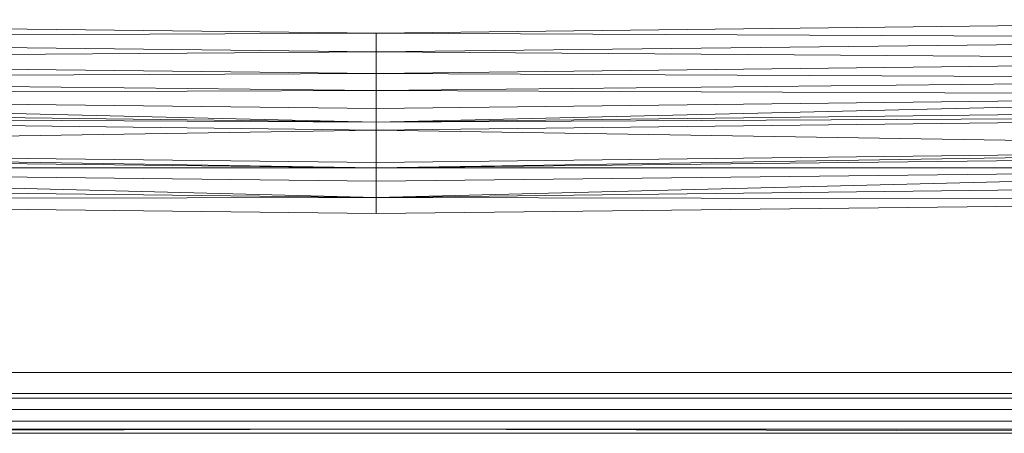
# Model space of a CAD drawing. Header units: metres. Extents: x 391.1 to 427.5, y 12.7 to 28.4.
# Tile 157 of 247: x 408.453 to 408.699, y 23.351 to 23.454. Entities that reach past the tile are written whole.
import ezdxf

# ---------------------------------------------------------------- set-up
doc = ezdxf.new("R2010")
doc.units = ezdxf.units.M
doc.layers.add('02_MOBILIARIO', color=7, linetype='Continuous', lineweight=18)
doc.layers.add('Mobiliario', color=7, linetype='Continuous', lineweight=18)

# ---------------------------------------------------------------- blocks, each defined once
blk = doc.blocks.new('Family - Plats de dutxa PS-1-153501-01_PCI_PS1')
at = {"layer": '02_MOBILIARIO', "color": 253, "true_color": 0xaaaaaa}
for p, q in [((0.12297, 0.10354), (0.41, 0.10017)), ((0.12297, 0.10354), (0.41, 0.10017)), ((0.69702, 0.10354), (0.41, 0.10017)), ((0.41, 0.10017), (0.69702, 0.10354)), ((0.12297, 0.09882), (0.41, 0.10017)), ((0.41, 0.10017), (0.12297, 0.09882)), ((0.12297, 0.09882), (0.41, 0.09545)), ((0.41, 0.09545), (0.12297, 0.09882)), ((0.41, 0.10017), (0.69702, 0.09882)), ((0.69702, 0.09882), (0.41, 0.10017)), ((0.41, 0.09545), (0.41, 0.10017)), ((0.41, 0.10017), (0.41, 0.09545)), ((0.69702, 0.09882), (0.41, 0.09545)), ((0.41, 0.09545), (0.69702, 0.09882)), ((0.12297, 0.09343), (0.41, 0.09545)), ((0.41, 0.09545), (0.12297, 0.09343)), ((0.41, 0.09545), (0.69702, 0.09343)), ((0.69702, 0.09343), (0.41, 0.09545)), ((0.41, 0.09006), (0.41, 0.09545)), ((0.41, 0.09545), (0.41, 0.09006)), ((0.12297, 0.09343), (0.41, 0.09006)), ((0.41, 0.09006), (0.12297, 0.09343)), ((0.69702, 0.09343), (0.41, 0.09006)), ((0.41, 0.09006), (0.69702, 0.09343)), ((0.12297, 0.08871), (0.41, 0.09006)), ((0.41, 0.09006), (0.12297, 0.08871)), ((0.12297, 0.08871), (0.41, 0.08582)), ((0.41, 0.08582), (0.12297, 0.08871)), ((0.41, 0.09006), (0.69702, 0.08871)), ((0.69702, 0.08871), (0.41, 0.09006)), ((0.41, 0.08582), (0.41, 0.09006)), ((0.41, 0.09006), (0.41, 0.08582)), ((0.69702, 0.08871), (0.41, 0.08582)), ((0.41, 0.08582), (0.69702, 0.08871)), ((0.12297, 0.08466), (0.41, 0.08582)), ((0.41, 0.08582), (0.12297, 0.08466)), ((0.12297, 0.08466), (0.41, 0.07792)), ((0.41, 0.08129), (0.12297, 0.08466)), ((0.41, 0.07792), (0.12297, 0.08466)), ((0.41, 0.08129), (0.12297, 0.08466)), ((0.41, 0.08582), (0.69702, 0.08466)), ((0.69702, 0.08466), (0.41, 0.08582)), ((0.41, 0.08129), (0.41, 0.08582)), ((0.41, 0.08582), (0.41, 0.08129)), ((0.69702, 0.08466), (0.41, 0.08129)), ((0.41, 0.08129), (0.69702, 0.08466)), ((0.69702, 0.08466), (0.41, 0.07792)), ((0.41, 0.07792), (0.69702, 0.08466)), ((0.12297, 0.08129), (0.41, 0.07792)), ((0.12297, 0.08129), (0.41, 0.07792)), ((0.41, 0.08129), (0.41, 0.07792)), ((0.69702, 0.08129), (0.41, 0.07792)), ((0.41, 0.07792), (0.69702, 0.08129)), ((0.41, 0.08129), (0.41, 0.07792)), ((0.12297, 0.07927), (0.41, 0.0759)), ((0.12297, 0.07927), (0.41, 0.07792)), ((0.41, 0.07792), (0.12297, 0.07927)), ((0.41, 0.0759), (0.12297, 0.07927)), ((0.41, 0.07792), (0.69702, 0.07927)), ((0.69702, 0.07927), (0.41, 0.0759)), ((0.69702, 0.07927), (0.41, 0.07792)), ((0.41, 0.0759), (0.69702, 0.07927)), ((0.41, 0.0759), (0.41, 0.07792)), ((0.41, 0.07792), (0.41, 0.0759)), ((0.11556, 0.07118), (0.41, 0.0759)), ((0.41, 0.0759), (0.11556, 0.07118)), ((0.41, 0.0759), (0.70444, 0.07118)), ((0.70444, 0.07118), (0.41, 0.0759)), ((0.41, 0.06781), (0.41, 0.0759)), ((0.41, 0.0759), (0.41, 0.06781)), ((0.11556, 0.07118), (0.41, 0.06646)), ((0.41, 0.06781), (0.11556, 0.07118)), ((0.41, 0.06646), (0.11556, 0.07118)), ((0.41, 0.06781), (0.11556, 0.07118)), ((0.11556, 0.06983), (0.41, 0.06646)), ((0.11556, 0.06983), (0.41, 0.06646)), ((0.70444, 0.07118), (0.41, 0.06781)), ((0.41, 0.06781), (0.70444, 0.07118)), ((0.70444, 0.07118), (0.41, 0.06646)), ((0.41, 0.06646), (0.70444, 0.07118)), ((0.70444, 0.06983), (0.41, 0.06646)), ((0.41, 0.06646), (0.70444, 0.06983)), ((0.41, 0.06781), (0.41, 0.06646)), ((0.41, 0.06781), (0.41, 0.06646)), ((0.11556, 0.06646), (0.41, 0.05905)), ((0.41, 0.06309), (0.11556, 0.06646)), ((0.41, 0.05905), (0.11556, 0.06646)), ((0.11556, 0.06646), (0.41, 0.06646)), ((0.41, 0.06646), (0.11556, 0.06646)), ((0.41, 0.06309), (0.11556, 0.06646)), ((0.41, 0.06646), (0.70444, 0.06646)), ((0.70444, 0.06646), (0.41, 0.06309)), ((0.70444, 0.06646), (0.41, 0.06646)), ((0.41, 0.06309), (0.41, 0.06646)), ((0.41, 0.06309), (0.70444, 0.06646)), ((0.70444, 0.06646), (0.41, 0.05905)), ((0.41, 0.05905), (0.70444, 0.06646)), ((0.41, 0.06646), (0.41, 0.06309)), ((0.11556, 0.06242), (0.41, 0.05905)), ((0.11556, 0.06242), (0.41, 0.05905)), ((0.41, 0.06309), (0.41, 0.05905)), ((0.41, 0.06309), (0.41, 0.05905)), ((0.70444, 0.06242), (0.41, 0.05905)), ((0.41, 0.05905), (0.70444, 0.06242)), ((0.11556, 0.05837), (0.41, 0.05905)), ((0.41, 0.05905), (0.11556, 0.05837)), ((0.41, 0.055), (0.11556, 0.05837)), ((0.41, 0.055), (0.11556, 0.05837)), ((0.41, 0.05905), (0.70444, 0.05837)), ((0.70444, 0.05837), (0.41, 0.05905)), ((0.41, 0.055), (0.41, 0.05905)), ((0.41, 0.05905), (0.41, 0.055)), ((0.70444, 0.05837), (0.41, 0.055)), ((0.70444, 0.05837), (0.41, 0.055)), ((0.038, 0.0152), (0.79, 0.0152)), ((0.41, 0.01), (0.022, 0.01)), ((0.41, 0.01), (0.022, 0.01)), ((0.798, 0.01), (0.41, 0.01)), ((0.41, 0.01), (0.798, 0.01)), ((0.79, 0.0088), (0.038, 0.0088)), ((0.41, 0.006), (0.021, 0.006)), ((0.41, 0.006), (0.021, 0.006)), ((0.799, 0.006), (0.41, 0.006)), ((0.41, 0.006), (0.799, 0.006)), ((0.02, 0.003), (0.51, 0.003)), ((0.41, 0.003), (0.02, 0.003)), ((0.41, 0.003), (0.02, 0.003)), ((0.41, 0.003), (0.02, 0.003)), ((0.8, 0.003), (0.41, 0.003)), ((0.8, 0.003), (0.41, 0.003)), ((0.41, 0.003), (0.8, 0.003)), ((0.51, 0.003), (0.8, 0.003)), ((0.01, 0), (0.81, 0)), ((0.01, 0), (0.81, 0)), ((0.41, 0.001), (0.02, 0.001)), ((0.41, 0.001), (0.02, 0)), ((0.41, 0.001), (0.02, 0.001)), ((0.41, 0.001), (0.02, 0)), ((0.41, 0.001), (0.02, 0)), ((0.41, 0.001), (0.02, 0)), ((0.51, 0), (0.02, 0)), ((0.51, 0), (0.02, 0)), ((0.41, 0), (0.02, 0)), ((0.41, 0), (0.02, 0)), ((0.41, 0.001), (0.8, 0.001)), ((0.8, 0.001), (0.41, 0.001)), ((0.41, 0.001), (0.8, 0)), ((0.8, 0), (0.41, 0.001)), ((0.8, 0), (0.41, 0.001)), ((0.8, 0), (0.41, 0.001)), ((0.8, 0), (0.41, 0)), ((0.8, 0), (0.41, 0)), ((0.8, 0), (0.51, 0)), ((0.8, 0), (0.51, 0))]:
    blk.add_line(p, q, dxfattribs=at)
at = {"layer": 'Mobiliario', "color": 253, "true_color": 0xaaaaaa}
for p, q in [((0.79, 0.0152), (0.038, 0.0152)), ((0.038, 0.0088), (0.79, 0.0088))]:
    blk.add_line(p, q, dxfattribs=at)
blk = doc.blocks.new('LONDR55-XX_ZZ-ARQ-CAA-M3D-Londres55_ifc-1-01_PCI_PS1')
at = {"layer": '02_MOBILIARIO', "color": 253, "lineweight": 18, "true_color": 0xaaaaaa}
blk.add_blockref('Family - Plats de dutxa PS-1-153501-01_PCI_PS1', (408.13172, 23.35074), dxfattribs=at)

msp = doc.modelspace()

# ---------------------------------------------------------------- block references
at = {"lineweight": 5}
msp.add_blockref('LONDR55-XX_ZZ-ARQ-CAA-M3D-Londres55_ifc-1-01_PCI_PS1', (0, 0), dxfattribs=at)

doc.saveas('drawing.dxf')
